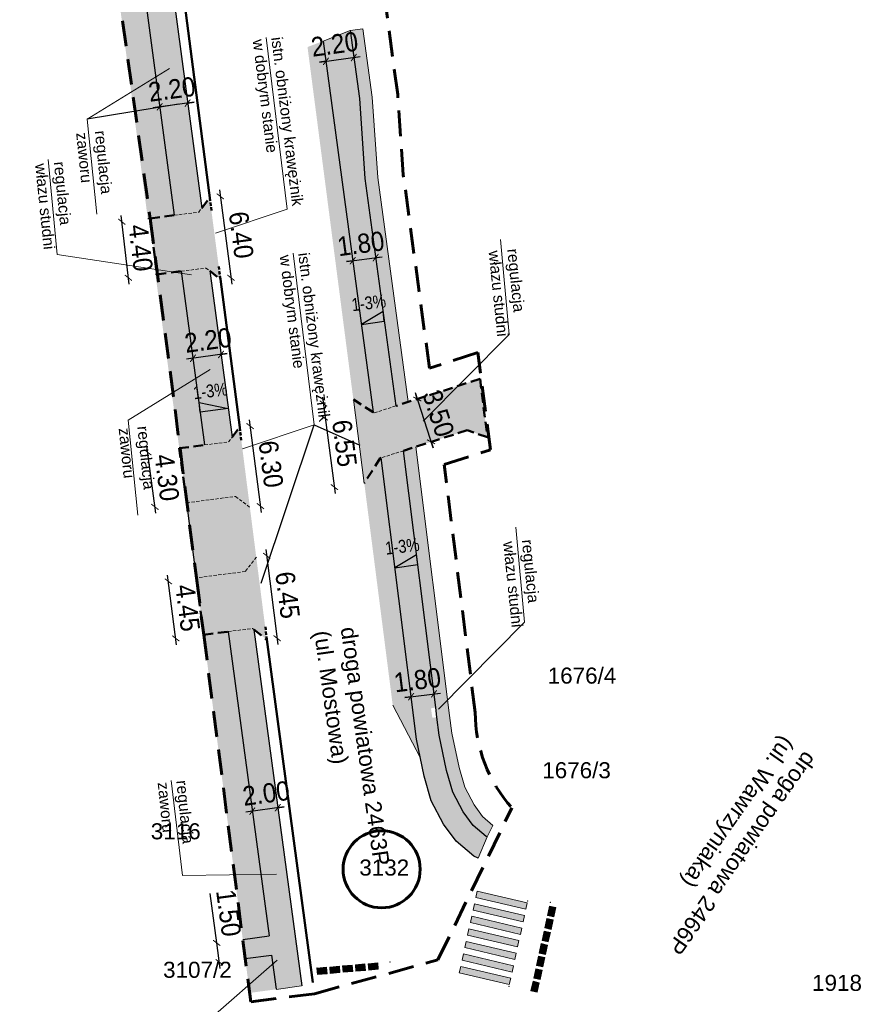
# Model space of a CAD drawing. Header units: metres. Extents: x 6420893 to 6543334, y 5684236 to 5790599.
# Tile 4 of 7: x 6421281 to 6421347, y 5790461 to 5790537. Entities that reach past the tile are written whole.
import ezdxf
from ezdxf.enums import TextEntityAlignment as Align

# ---------------------------------------------------------------- set-up
doc = ezdxf.new("R2010")
doc.units = ezdxf.units.M
doc.linetypes.add('AUDIT_I_160408143018-0', pattern=[3, 2, -1])
doc.linetypes.add('DASHED2', pattern=[0.375, 0.25, -0.125])
for name, color, linetype, lineweight in [('DR_działki_inwestycyjne', 1, 'Continuous', 60), ('DR_H_zieleń', 71, 'Continuous', 0), ('DR_H_zjazd', 151, 'Continuous', 0), ('DR_linia pomocnicza', 7, 'DASHED2', 15), ('DR_linia_rozgraniczająca', 1, 'AUDIT_I_160408143018-0', 60), ('DR_opisy_all', 7, 'Continuous', 18), ('DR_proj_kraweznik', 163, 'Continuous', 50), ('DR_proj_kraweznik_najazdowy', 217, 'DASHED2', 50), ('DR_proj_opornik', 6, 'DASHED2', 50), ('DR_wymiar', 155, 'Continuous', 13)]:
    doc.layers.add(name, color=color, linetype=linetype, lineweight=lineweight)
for name, color, linetype, lineweight, true_color in [('DR_H_chodnik', 7, 'Continuous', 0, 0xffecb3), ('DR_proj_obrzeże', 7, 'Continuous', 30, 0xf5b800), ('GESDZI_O', 7, 'Continuous', 18, 0x008000)]:
    doc.layers.add(name, color=color, linetype=linetype, lineweight=lineweight, true_color=true_color)
for name, color, linetype in [('DR_pochylenia poprzeczne', 7, 'Continuous'), ('gaPoziome', 7, 'Continuous'), ('zzz.gaHSDomyslna', 7, 'Continuous')]:
    doc.layers.add(name, color=color, linetype=linetype)
doc.styles.add('arial', font='arial.ttf', dxfattribs={"width": 0.9, "height": 1.5})
doc.styles.add('GEO-INFO', font='arial.ttf')
doc.styles.add('ISO25', font='iso9', dxfattribs={"height": 0.25})
doc.styles.get("Standard").update_dxf_attribs({"font": 'arial.ttf'})
doc.dimstyles.new('AS_AR00_500 2', dxfattribs={"dimtxt": 1, "dimasz": 0.5, "dimexe": 24, "dimexo": 0, "dimgap": 0, "dimtad": 0, "dimrnd": 0.05, "dimzin": 1, "dimdsep": 46, "dimtxsty": 'arial', "dimblk": 'ARCHTICK', "dimcen": 0, "dimdle": 0.5, "dimse1": 1, "dimse2": 1, "dimclrd": 256, "dimclre": 256, "dimclrt": 7, "dimazin": 0, "dimtfac": 1, "dimtmove": 0, "dimatfit": 3, "dimldrblk": 'ARCHTICK', "dimfxl": 1, "dimtvp": 0.8, "dimtolj": 1, "dimarcsym": 0})

# ---------------------------------------------------------------- blocks, each defined once
blk = doc.blocks.new('A$C8d263936')
at = {"layer": 'GESDZI_O', "linetype": 'Continuous', "lineweight": 0, "style": 'GEO-INFO'}
for s, p in [('1676/4', (6421325.26, 5790486.175, 10.8)), ('3116', (6421293.629, 5790474.057, 10.8)), ('3132', (6421309.864, 5790471.234, 10.8)), ('3107/2', (6421295.314, 5790463.277, 10.8)), ('1918', (6421345.115, 5790462.258, 10.8))]:
    blk.add_text(s, height=1.25, dxfattribs=at).set_placement(p, align=Align.MIDDLE_CENTER)
blk.add_text('1676/3', height=1.25, dxfattribs=at).set_placement((6421324.836, 5790478.834, 10.8), align=Align.MIDDLE)
blk = doc.blocks.new('gaHSPos')
at = {"color": 0, "linetype": 'Continuous', "lineweight": 0}
blk.add_point((0, 0), dxfattribs=at)
blk = doc.blocks.new('*U163')
at = {"layer": 'zzz.gaHSDomyslna'}
for points in [[(0, 0), (-0.107, -0.488), (3.786, -1.406), (3.894, -0.918), (0, 0)], [(-0.215, -0.977), (-0.322, -1.465), (3.571, -2.383), (3.679, -1.895), (-0.215, -0.977)], [(-0.43, -1.954), (-0.537, -2.442), (3.357, -3.36), (3.464, -2.872), (-0.43, -1.954)], [(-0.645, -2.931), (-0.752, -3.419), (3.142, -4.337), (3.249, -3.849), (-0.645, -2.931)], [(-0.859, -3.907), (-0.967, -4.396), (2.927, -5.314), (3.034, -4.825), (-0.859, -3.907)], [(-1.074, -4.884), (-1.182, -5.373), (2.712, -6.291), (2.82, -5.802), (-1.074, -4.884)], [(-1.289, -5.861), (-1.396, -6.35), (2.497, -7.268), (2.605, -6.779), (-1.289, -5.861)]]:
    blk.add_hatch(color=251, dxfattribs=at).paths.add_polyline_path(points)
at = {"layer": 'zzz.gaHSDomyslna', "color": 251, "linetype": 'Continuous', "lineweight": 0}
for points in [[(0, 0), (-0.107, -0.488), (3.786, -1.406), (3.894, -0.918), (0, 0)], [(-0.215, -0.977), (-0.322, -1.465), (3.571, -2.383), (3.679, -1.895), (-0.215, -0.977)], [(-0.43, -1.954), (-0.537, -2.442), (3.357, -3.36), (3.464, -2.872), (-0.43, -1.954)], [(-0.645, -2.931), (-0.752, -3.419), (3.142, -4.337), (3.249, -3.849), (-0.645, -2.931)], [(-0.859, -3.907), (-0.967, -4.396), (2.927, -5.314), (3.034, -4.825), (-0.859, -3.907)], [(-1.074, -4.884), (-1.182, -5.373), (2.712, -6.291), (2.82, -5.802), (-1.074, -4.884)], [(-1.289, -5.861), (-1.396, -6.35), (2.497, -7.268), (2.605, -6.779), (-1.289, -5.861)]]:
    blk.add_lwpolyline(points, close=True, dxfattribs=at)
at = {"layer": 'zzz.gaHSDomyslna', "color": 251}
for p in [(3.925, -0.774, 10.18), (2.466, -7.411, 10.18)]:
    blk.add_blockref('gaHSPos', p, dxfattribs=at)
blk = doc.blocks.new('zk.P-14')
at = {"linetype": 'Continuous', "lineweight": 0}
blk.add_hatch(color=0, dxfattribs=at).paths.add_polyline_path([(0.375, -0.5), (0.375, 0), (-0.375, 0), (-0.375, -0.5)])
at = {"color": 0, "linetype": 'Continuous', "lineweight": 0}
blk.add_lwpolyline([(-0.375, 0), (0.375, 0), (0.375, -0.5), (-0.375, -0.5), (-0.375, 0)], dxfattribs=at)
blk = doc.blocks.new('*U164')
at = {"layer": 'zzz.gaHSDomyslna', "color": 251, "rotation": 77.59189748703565}
for p in [(1.37, 6.226), (1.155, 5.249), (0.94, 4.273), (0.725, 3.296), (0.51, 2.32), (0.295, 1.343), (0.081, 0.366)]:
    blk.add_blockref('zk.P-14', p, dxfattribs=at)
at = {"layer": 'zzz.gaHSDomyslna', "color": 251}
for p in [(1.512, 6.87), (0, 0, 10.18)]:
    blk.add_blockref('gaHSPos', p, dxfattribs=at)
blk = doc.blocks.new('*U168')
at = {"layer": 'zzz.gaHSDomyslna', "color": 251}
for p, rotation in [((0.374, 0.032), 4.91966248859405), ((1.37, 0.118), 4.91966248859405), ((2.366, 0.204), 4.919662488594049), ((3.363, 0.289), 4.919662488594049), ((4.359, 0.375), 4.919662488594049)]:
    blk.add_blockref('zk.P-14', p, dxfattribs=dict(at, rotation=rotation))
for p in [(0, 0), (5.686, 0.489)]:
    blk.add_blockref('gaHSPos', p, dxfattribs=at)
blk = doc.blocks.new('_ArchTick')
at = {"color": 0, "linetype": 'ByBlock', "const_width": 0.15}
blk.add_lwpolyline([(-0.5, -0.5), (0.5, 0.5)], dxfattribs=at)
blk = doc.blocks.new('*D170')
at = {"layer": 'Defpoints', "color": 0}
for p in [(6421293.06, 5790493.503), (6421295.229, 5790493.784), (6421295.803, 5790489.35)]:
    blk.add_point(p, dxfattribs=at)
at = {"layer": 'DR_wymiar', "lineweight": -2}
blk.add_line((6421293.698, 5790488.573), (6421292.996, 5790493.999), dxfattribs=at)
at = {"layer": 'DR_wymiar', "linetype": 'ByBlock', "lineweight": -2, "xscale": 0.5, "yscale": 0.5, "zscale": 0.5}
for p, rotation in [((6421293.06, 5790493.503), 97.37197938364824), ((6421293.634, 5790489.069), 277.3719793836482)]:
    blk.add_blockref('_ArchTick', p, dxfattribs=dict(at, rotation=rotation))
at = {"layer": 'DR_wymiar', "color": 7, "insert": (6421294.557, 5790491.443), "char_height": 1.5, "attachment_point": 5, "rotation": 277.37198, "style": 'arial'}
blk.add_mtext('\\A1;4.45', dxfattribs=at)
blk = doc.blocks.new('*D171')
at = {"layer": 'Defpoints', "color": 0}
for p in [(6421291.453, 5790503.549), (6421293.935, 5790503.871), (6421294.485, 5790499.631)]:
    blk.add_point(p, dxfattribs=at)
at = {"layer": 'DR_wymiar', "lineweight": -2}
blk.add_line((6421292.068, 5790498.812), (6421291.389, 5790504.045), dxfattribs=at)
at = {"layer": 'DR_wymiar', "linetype": 'ByBlock', "lineweight": -2, "xscale": 0.5, "yscale": 0.5, "zscale": 0.5}
for p, rotation in [((6421291.453, 5790503.549), 97.39959465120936), ((6421292.004, 5790499.308), 277.3995946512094)]:
    blk.add_blockref('_ArchTick', p, dxfattribs=dict(at, rotation=rotation))
at = {"layer": 'DR_wymiar', "color": 7, "insert": (6421292.944, 5790501.587), "char_height": 1.5, "attachment_point": 5, "rotation": 277.39959, "style": 'arial'}
blk.add_mtext('\\A1;4.30', dxfattribs=at)
blk = doc.blocks.new('*D172')
at = {"layer": 'Defpoints', "color": 0}
for p in [(6421291.64, 5790521.76), (6421289.428, 5790521.501), (6421292.15, 5790517.4)]:
    blk.add_point(p, dxfattribs=at)
at = {"layer": 'DR_wymiar', "lineweight": -2}
blk.add_line((6421289.996, 5790516.645), (6421289.37, 5790521.998), dxfattribs=at)
at = {"layer": 'DR_wymiar', "linetype": 'ByBlock', "lineweight": -2, "xscale": 0.5, "yscale": 0.5, "zscale": 0.5}
for p, rotation in [((6421289.428, 5790521.501), 96.6717108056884), ((6421289.938, 5790517.141), 276.6717108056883)]:
    blk.add_blockref('_ArchTick', p, dxfattribs=dict(at, rotation=rotation))
at = {"layer": 'DR_wymiar', "color": 7, "insert": (6421290.9, 5790519.464), "char_height": 1.5, "attachment_point": 5, "rotation": 276.67171, "style": 'arial'}
blk.add_mtext('\\A1;4.40', dxfattribs=at)
blk = doc.blocks.new('*D176')
at = {"layer": 'Defpoints', "color": 0}
for p in [(6421301.573, 5790475.89), (6421299.59, 5790475.624), (6421299.59, 5790475.624)]:
    blk.add_point(p, dxfattribs=at)
at = {"layer": 'DR_wymiar', "lineweight": -2}
for p, q in [((6421302.068, 5790475.957), (6421299.095, 5790475.557)), ((6421301.573, 5790475.89), (6421302.068, 5790475.957)), ((6421299.59, 5790475.624), (6421299.095, 5790475.557))]:
    blk.add_line(p, q, dxfattribs=at)
at = {"layer": 'DR_wymiar', "linetype": 'ByBlock', "lineweight": -2, "xscale": 0.5, "yscale": 0.5, "zscale": 0.5}
for p, rotation in [((6421299.59, 5790475.624), 7.65499900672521), ((6421301.573, 5790475.89), 187.6549990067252)]:
    blk.add_blockref('_ArchTick', p, dxfattribs=dict(at, rotation=rotation))
at = {"layer": 'DR_wymiar', "color": 7, "insert": (6421300.666, 5790477.005), "char_height": 1.5, "attachment_point": 5, "rotation": 7.655, "style": 'arial'}
blk.add_mtext('\\A1;2.00', dxfattribs=at)
blk = doc.blocks.new('*D177')
at = {"layer": 'Defpoints', "color": 0}
for p in [(6421294.965, 5790510.906), (6421297.146, 5790511.2), (6421294.97, 5790510.875)]:
    blk.add_point(p, dxfattribs=at)
at = {"layer": 'DR_wymiar', "lineweight": -2}
for p, q in [((6421297.645, 5790511.236), (6421294.474, 5790510.808)), ((6421297.15, 5790511.169), (6421297.645, 5790511.236)), ((6421294.97, 5790510.875), (6421294.474, 5790510.808))]:
    blk.add_line(p, q, dxfattribs=at)
at = {"layer": 'DR_wymiar', "linetype": 'ByBlock', "lineweight": -2, "xscale": 0.5, "yscale": 0.5, "zscale": 0.5}
for p, rotation in [((6421294.97, 5790510.875), 7.67602522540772), ((6421297.15, 5790511.169), 187.6760252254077)]:
    blk.add_blockref('_ArchTick', p, dxfattribs=dict(at, rotation=rotation))
at = {"layer": 'DR_wymiar', "color": 7, "insert": (6421296.144, 5790512.27), "char_height": 1.5, "attachment_point": 5, "rotation": 7.67603, "style": 'arial'}
blk.add_mtext('\\A1;2.20', dxfattribs=at)
blk = doc.blocks.new('*D178')
at = {"layer": 'Defpoints', "color": 0}
for p in [(6421292.37, 5790530.499), (6421292.377, 5790530.446), (6421294.551, 5790530.791)]:
    blk.add_point(p, dxfattribs=at)
at = {"layer": 'DR_wymiar', "lineweight": -2}
for p, q in [((6421295.053, 5790530.804), (6421291.882, 5790530.38)), ((6421292.377, 5790530.446), (6421291.882, 5790530.38)), ((6421294.558, 5790530.738), (6421295.053, 5790530.804))]:
    blk.add_line(p, q, dxfattribs=at)
at = {"layer": 'DR_wymiar', "linetype": 'ByBlock', "lineweight": -2, "xscale": 0.5, "yscale": 0.5, "zscale": 0.5}
for p, rotation in [((6421294.558, 5790530.738), 187.6296131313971), ((6421292.377, 5790530.446), 7.629613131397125)]:
    blk.add_blockref('_ArchTick', p, dxfattribs=dict(at, rotation=rotation))
at = {"layer": 'DR_wymiar', "color": 7, "insert": (6421293.327, 5790531.809), "char_height": 1.5, "attachment_point": 5, "rotation": 7.62961, "style": 'arial'}
blk.add_mtext('\\A1;2.20', dxfattribs=at)
blk = doc.blocks.new('*D257')
at = {"layer": 'Defpoints', "color": 0}
for p in [(6421311.95, 5790484.53), (6421313.737, 5790484.754), (6421313.737, 5790484.754)]:
    blk.add_point(p, dxfattribs=at)
at = {"layer": 'DR_wymiar', "lineweight": -2}
for p, q in [((6421311.454, 5790484.468), (6421314.233, 5790484.816)), ((6421311.95, 5790484.53), (6421311.454, 5790484.468)), ((6421313.737, 5790484.754), (6421314.233, 5790484.816))]:
    blk.add_line(p, q, dxfattribs=at)
at = {"layer": 'DR_wymiar', "linetype": 'ByBlock', "lineweight": -2, "xscale": 0.5, "yscale": 0.5, "zscale": 0.5}
for p, rotation in [((6421311.95, 5790484.53), 7.138447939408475), ((6421313.737, 5790484.754), 187.1384479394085)]:
    blk.add_blockref('_ArchTick', p, dxfattribs=dict(at, rotation=rotation))
at = {"layer": 'DR_wymiar', "color": 7, "insert": (6421312.443, 5790485.827), "char_height": 1.5, "attachment_point": 5, "rotation": 7.13845, "style": 'arial'}
blk.add_mtext('\\A1;1.80', dxfattribs=at)
blk = doc.blocks.new('*D258')
at = {"layer": 'Defpoints', "color": 0}
for p in [(6421305.325, 5790533.99), (6421307.493, 5790534.283), (6421307.493, 5790534.283)]:
    blk.add_point(p, dxfattribs=at)
at = {"layer": 'DR_wymiar', "lineweight": -2}
for p, q in [((6421304.83, 5790533.923), (6421307.988, 5790534.35)), ((6421305.325, 5790533.99), (6421304.83, 5790533.923)), ((6421307.493, 5790534.283), (6421307.988, 5790534.35))]:
    blk.add_line(p, q, dxfattribs=at)
at = {"layer": 'DR_wymiar', "linetype": 'ByBlock', "lineweight": -2, "xscale": 0.5, "yscale": 0.5, "zscale": 0.5}
for p, rotation in [((6421305.325, 5790533.99), 7.697130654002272), ((6421307.493, 5790534.283), 187.6971306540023)]:
    blk.add_blockref('_ArchTick', p, dxfattribs=dict(at, rotation=rotation))
at = {"layer": 'DR_wymiar', "color": 7, "insert": (6421305.997, 5790535.317), "char_height": 1.5, "attachment_point": 5, "rotation": 7.69713, "style": 'arial'}
blk.add_mtext('\\A1;2.20', dxfattribs=at)
blk = doc.blocks.new('*D259')
at = {"layer": 'Defpoints', "color": 0}
for p in [(6421307.052, 5790521.117), (6421308.836, 5790521.358), (6421309.194, 5790518.708)]:
    blk.add_point(p, dxfattribs=at)
at = {"layer": 'DR_wymiar', "lineweight": -2}
for p, q in [((6421306.915, 5790518.4), (6421309.69, 5790518.775)), ((6421309.194, 5790518.708), (6421309.69, 5790518.775)), ((6421307.41, 5790518.467), (6421306.915, 5790518.4))]:
    blk.add_line(p, q, dxfattribs=at)
at = {"layer": 'DR_wymiar', "linetype": 'ByBlock', "lineweight": -2, "xscale": 0.5, "yscale": 0.5, "zscale": 0.5}
for p, rotation in [((6421307.41, 5790518.467), 7.697130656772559), ((6421309.194, 5790518.708), 187.6971306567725)]:
    blk.add_blockref('_ArchTick', p, dxfattribs=dict(at, rotation=rotation))
at = {"layer": 'DR_wymiar', "color": 7, "insert": (6421308.038, 5790519.788), "char_height": 1.5, "attachment_point": 5, "rotation": 7.69713, "style": 'arial'}
blk.add_mtext('\\A1;1.80', dxfattribs=at)
blk = doc.blocks.new('*D260')
at = {"layer": 'Defpoints', "color": 0}
for p in [(6421311.86, 5790507.516), (6421312.438, 5790507.702), (6421312.93, 5790504.184)]:
    blk.add_point(p, dxfattribs=at)
at = {"layer": 'DR_wymiar', "lineweight": -2}
for p, q in [((6421313.661, 5790503.893), (6421312.285, 5790508.178)), ((6421312.438, 5790507.702), (6421312.285, 5790508.178)), ((6421313.508, 5790504.369), (6421313.661, 5790503.893))]:
    blk.add_line(p, q, dxfattribs=at)
at = {"layer": 'DR_wymiar', "linetype": 'ByBlock', "lineweight": -2, "xscale": 0.5, "yscale": 0.5, "zscale": 0.5}
for p, rotation in [((6421312.438, 5790507.702), 287.8101263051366), ((6421313.508, 5790504.369), 107.8101263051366)]:
    blk.add_blockref('_ArchTick', p, dxfattribs=dict(at, rotation=rotation))
at = {"layer": 'DR_wymiar', "color": 7, "insert": (6421314.084, 5790506.585), "char_height": 1.5, "attachment_point": 5, "rotation": 287.81013, "style": 'arial'}
blk.add_mtext('\\A1;3.50', dxfattribs=at)
blk = doc.blocks.new('*D364')
at = {"layer": 'Defpoints', "color": 0}
for p in [(6421296.278, 5790523.371), (6421297.105, 5790517.035), (6421297.926, 5790517.142)]:
    blk.add_point(p, dxfattribs=at)
at = {"layer": 'DR_wymiar', "lineweight": -2}
blk.add_line((6421297.034, 5790523.974), (6421297.991, 5790516.647), dxfattribs=at)
at = {"layer": 'DR_wymiar', "linetype": 'ByBlock', "lineweight": -2, "xscale": 0.5, "yscale": 0.5, "zscale": 0.5}
for p, rotation in [((6421297.099, 5790523.478), 97.43833710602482), ((6421297.926, 5790517.142), 277.4383371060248)]:
    blk.add_blockref('_ArchTick', p, dxfattribs=dict(at, rotation=rotation))
at = {"layer": 'DR_wymiar', "color": 7, "insert": (6421298.728, 5790520.469), "char_height": 1.5, "attachment_point": 5, "rotation": 277.43834, "style": 'arial'}
blk.add_mtext('\\A1;6.40', dxfattribs=at)
blk = doc.blocks.new('*D365')
at = {"layer": 'Defpoints', "color": 0}
for p in [(6421298.607, 5790505.487), (6421299.413, 5790499.26), (6421300.228, 5790499.365)]:
    blk.add_point(p, dxfattribs=at)
at = {"layer": 'DR_wymiar', "lineweight": -2}
blk.add_line((6421299.357, 5790506.088), (6421300.292, 5790498.869), dxfattribs=at)
at = {"layer": 'DR_wymiar', "linetype": 'ByBlock', "lineweight": -2, "xscale": 0.5, "yscale": 0.5, "zscale": 0.5}
for p, rotation in [((6421299.422, 5790505.592), 97.37753102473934), ((6421300.228, 5790499.365), 277.3775310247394)]:
    blk.add_blockref('_ArchTick', p, dxfattribs=dict(at, rotation=rotation))
at = {"layer": 'DR_wymiar', "color": 7, "insert": (6421301.041, 5790502.636), "char_height": 1.5, "attachment_point": 5, "rotation": 277.37753, "style": 'arial'}
blk.add_mtext('\\A1;6.30', dxfattribs=at)
blk = doc.blocks.new('*D366')
at = {"layer": 'Defpoints', "color": 0}
for p in [(6421299.913, 5790495.398), (6421300.721, 5790488.98), (6421301.524, 5790489.081)]:
    blk.add_point(p, dxfattribs=at)
at = {"layer": 'DR_wymiar', "lineweight": -2}
blk.add_line((6421300.652, 5790495.995), (6421301.586, 5790488.585), dxfattribs=at)
at = {"layer": 'DR_wymiar', "linetype": 'ByBlock', "lineweight": -2, "xscale": 0.5, "yscale": 0.5, "zscale": 0.5}
for p, rotation in [((6421300.715, 5790495.499), 97.1813100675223), ((6421301.524, 5790489.081), 277.1813100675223)]:
    blk.add_blockref('_ArchTick', p, dxfattribs=dict(at, rotation=rotation))
at = {"layer": 'DR_wymiar', "color": 7, "insert": (6421302.335, 5790492.444), "char_height": 1.5, "attachment_point": 5, "rotation": 277.18131, "style": 'arial'}
blk.add_mtext('\\A1;6.45', dxfattribs=at)
blk = doc.blocks.new('*D367')
at = {"layer": 'Defpoints', "color": 0}
for p in [(6421307.46, 5790507.653), (6421308.309, 5790501.15), (6421305.979, 5790500.846)]:
    blk.add_point(p, dxfattribs=at)
at = {"layer": 'DR_wymiar', "lineweight": -2}
blk.add_line((6421305.066, 5790507.844), (6421306.043, 5790500.35), dxfattribs=at)
at = {"layer": 'DR_wymiar', "linetype": 'ByBlock', "lineweight": -2, "xscale": 0.5, "yscale": 0.5, "zscale": 0.5}
for p, rotation in [((6421305.13, 5790507.349), 97.43346476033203), ((6421305.979, 5790500.846), 277.433464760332)]:
    blk.add_blockref('_ArchTick', p, dxfattribs=dict(at, rotation=rotation))
at = {"layer": 'DR_wymiar', "color": 7, "insert": (6421306.77, 5790504.256), "char_height": 1.5, "attachment_point": 5, "rotation": 277.43346, "style": 'arial'}
blk.add_mtext('\\A1;6.55', dxfattribs=at)
blk = doc.blocks.new('*D394')
at = {"layer": 'Defpoints', "color": 0}
for p in [(6421296.819, 5790465.365), (6421298.852, 5790465.638), (6421299.051, 5790464.151)]:
    blk.add_point(p, dxfattribs=at)
at = {"layer": 'DR_wymiar', "lineweight": -2}
for p, q in [((6421296.819, 5790465.365), (6421296.303, 5790469.205)), ((6421297.086, 5790463.383), (6421296.819, 5790465.365))]:
    blk.add_line(p, q, dxfattribs=at)
at = {"layer": 'DR_wymiar', "linetype": 'ByBlock', "lineweight": -2, "xscale": 0.5, "yscale": 0.5, "zscale": 0.5}
for p, rotation in [((6421296.819, 5790465.365), 97.65499900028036), ((6421297.019, 5790463.878), 277.6549990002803)]:
    blk.add_blockref('_ArchTick', p, dxfattribs=dict(at, rotation=rotation))
at = {"layer": 'DR_wymiar', "color": 7, "insert": (6421297.743, 5790467.696), "char_height": 1.5, "attachment_point": 5, "rotation": 277.655, "style": 'arial'}
blk.add_mtext('\\A1;1.50', dxfattribs=at)

msp = doc.modelspace()

# ---------------------------------------------------------------- hatches: boundary and pattern name
at = {"layer": 'DR_H_chodnik', "true_color": 0xffecb3, "transparency": 33554687}
h = msp.add_hatch(color=41, dxfattribs=at)
h.paths.add_polyline_path([(6421303.42, 5790462.02), (6421303.418, 5790462.16), (6421299.709, 5790489.756), (6421299.596, 5790489.843), (6421297.712, 5790489.598), (6421301.454, 5790461.755)])
h.paths.add_polyline_path([(6421298.293, 5790500.123), (6421294.485, 5790499.631), (6421295.235, 5790493.785), (6421299.049, 5790494.278), (6421299.899, 5790495.381), (6421299.402, 5790499.268)])
h.paths.add_polyline_path([(6421296.273, 5790517.676), (6421295.985, 5790517.898), (6421294.057, 5790517.648), (6421295.88, 5790504.124), (6421297.744, 5790504.366), (6421298.019, 5790504.723)])
h.paths.add_polyline_path([(6421293.508, 5790522.003), (6421295.416, 5790522.25), (6421295.653, 5790522.559), (6421293.448, 5790539.023), (6421293.207, 5790539.209), (6421291.238, 5790538.953)])
h.paths.add_polyline_path([(6421290.526, 5790560.086), (6421288.517, 5790559.825), (6421290.702, 5790543.347), (6421292.66, 5790543.601), (6421292.854, 5790543.856), (6421290.721, 5790559.935)])
h.paths.add_polyline_path([(6421288.182, 5790580.366), (6421287.798, 5790580.661), (6421285.959, 5790580.422), (6421287.964, 5790564.179), (6421289.949, 5790564.437), (6421290.121, 5790564.661)])
h.paths.add_polyline_path([(6421301.095, 5790464.426), (6421300.996, 5790465.169), (6421300.896, 5790465.913), (6421298.852, 5790465.638), (6421299.042, 5790464.15)])
at = {"layer": 'DR_H_chodnik', "transparency": 33554687}
h = msp.add_hatch(color=256, dxfattribs=at)
h.paths.add_polyline_path([(6421313.605, 5790482.888), (6421313.964, 5790482.937), (6421314.141, 5790481.527), (6421314.72, 5790478.78), (6421315.198, 5790477.113), (6421316.01, 5790475.58), (6421316.787, 5790474.515), (6421317.79, 5790473.66), (6421317.877, 5790473.623), (6421317.165, 5790471.97), (6421316.828, 5790472.114), (6421315.458, 5790473.283), (6421314.48, 5790474.623), (6421313.52, 5790476.436), (6421312.972, 5790478.345), (6421312.364, 5790481.229), (6421311.7, 5790486.528), (6421313.486, 5790486.757), (6421313.871, 5790483.681), (6421313.502, 5790483.63)])
h.paths.add_polyline_path([(6421311.366, 5790503.681), (6421309.622, 5790503.121), (6421311.7, 5790486.528), (6421313.486, 5790486.757)])
h.paths.add_polyline_path([(6421310.755, 5790507.161), (6421308.363, 5790524.855), (6421307.924, 5790531.089), (6421307.209, 5790536.378), (6421305.1, 5790535.56), (6421309.004, 5790506.674), (6421309.083, 5790506.624)])
at = {"layer": 'DR_H_zieleń', "transparency": 33554687}
h = msp.add_hatch(color=256, dxfattribs=at)
h.paths.add_polyline_path([(6421283.794, 5790580.141), (6421285.851, 5790564.458), (6421285.922, 5790563.914), (6421287.964, 5790564.179), (6421285.959, 5790580.422)])
h.paths.add_polyline_path([(6421290.702, 5790543.347), (6421288.517, 5790559.825), (6421286.493, 5790559.562), (6421288.583, 5790543.621), (6421288.654, 5790543.081), (6421290.702, 5790543.347)])
h.paths.add_polyline_path([(6421291.443, 5790521.812), (6421291.454, 5790521.734), (6421291.64, 5790521.76), (6421293.508, 5790522.003), (6421291.238, 5790538.953), (6421289.23, 5790538.692)])
h.paths.add_polyline_path([(6421295.88, 5790504.124), (6421294.057, 5790517.648), (6421292.15, 5790517.4), (6421292.051, 5790517.386), (6421293.905, 5790503.868)])
h.paths.add_polyline_path([(6421300.896, 5790465.913), (6421297.712, 5790489.598), (6421295.803, 5790489.35), (6421297.89, 5790473.07), (6421298.848, 5790465.638)])
h.paths.add_polyline_path([(6421299.04, 5790464.15), (6421299.385, 5790461.476), (6421301.454, 5790461.755), (6421301.095, 5790464.426)])
h = msp.add_hatch(color=71, dxfattribs=at)
h.paths.add_polyline_path([(6421311.722, 5790507.472), (6421309.358, 5790524.957), (6421308.92, 5790531.191), (6421308.2, 5790536.512), (6421307.209, 5790536.378), (6421307.924, 5790531.089), (6421308.363, 5790524.855), (6421310.755, 5790507.161)])
h.paths.add_polyline_path([(6421311.366, 5790503.681), (6421313.871, 5790483.681), (6421313.964, 5790482.937), (6421314.141, 5790481.527), (6421314.72, 5790478.78), (6421315.198, 5790477.113), (6421316.01, 5790475.58), (6421316.787, 5790474.515), (6421317.79, 5790473.66), (6421317.877, 5790473.623), (6421318.329, 5790474.514), (6421317.526, 5790475.2), (6421316.86, 5790476.111), (6421316.131, 5790477.489), (6421315.691, 5790479.021), (6421315.128, 5790481.693), (6421314.956, 5790483.061), (6421312.335, 5790503.992)])
h = msp.add_hatch(color=71, dxfattribs=at)
h.paths.add_polyline_path([(6421307.46, 5790507.653), (6421309.004, 5790506.674), (6421305.1, 5790535.56), (6421303.89, 5790535.1)])
h.paths.add_polyline_path([(6421312.364, 5790481.229), (6421309.622, 5790503.121), (6421309.546, 5790503.096), (6421308.309, 5790501.15), (6421310.521, 5790483.885), (6421312.668, 5790479.787)])
at = {"layer": 'DR_H_zjazd', "transparency": 33554687}
h = msp.add_hatch(color=256, dxfattribs=at)
h.paths.add_polyline_path([(6421300.721, 5790488.98), (6421300.655, 5790489.475), (6421299.899, 5790495.381), (6421299.049, 5790494.278), (6421295.235, 5790493.785), (6421295.803, 5790489.35), (6421297.712, 5790489.598), (6421299.596, 5790489.843), (6421299.709, 5790489.756)])
h.paths.add_polyline_path([(6421297.744, 5790504.366), (6421295.88, 5790504.124), (6421293.905, 5790503.868), (6421294.47, 5790499.75), (6421294.485, 5790499.631), (6421298.293, 5790500.123), (6421299.402, 5790499.268), (6421298.607, 5790505.487), (6421298.019, 5790504.723)])
h.paths.add_polyline_path([(6421291.64, 5790521.76), (6421292.15, 5790517.4), (6421294.057, 5790517.648), (6421295.985, 5790517.898), (6421296.273, 5790517.676), (6421297.106, 5790517.035), (6421297.082, 5790517.215), (6421296.301, 5790523.164), (6421296.274, 5790523.366), (6421295.653, 5790522.559), (6421295.416, 5790522.25), (6421293.508, 5790522.003)])
h.paths.add_polyline_path([(6421289.23, 5790538.692), (6421291.238, 5790538.953), (6421293.207, 5790539.209), (6421293.448, 5790539.023), (6421294.327, 5790538.346), (6421294.276, 5790538.739), (6421293.524, 5790544.691), (6421293.519, 5790544.732), (6421292.854, 5790543.856), (6421292.66, 5790543.601), (6421290.702, 5790543.347), (6421288.654, 5790543.081), (6421289.23, 5790538.692)])
h.paths.add_polyline_path([(6421289.949, 5790564.437), (6421287.964, 5790564.179), (6421285.922, 5790563.914), (6421286.493, 5790559.562), (6421288.517, 5790559.825), (6421290.526, 5790560.086), (6421290.721, 5790559.935), (6421291.646, 5790559.223), (6421291.609, 5790559.512), (6421290.822, 5790565.46), (6421290.809, 5790565.557), (6421290.121, 5790564.661)])
h.paths.add_polyline_path([(6421283.794, 5790580.141), (6421285.959, 5790580.422), (6421287.798, 5790580.661), (6421288.182, 5790580.366), (6421288.92, 5790579.798), (6421287.271, 5790592.352), (6421286.407, 5790591.239), (6421282.402, 5790590.751), (6421282.927, 5790586.711), (6421283.794, 5790580.141)])
msp.add_hatch(color=256, dxfattribs=at).paths.add_polyline_path([(6421307.46, 5790507.653), (6421308.309, 5790501.15), (6421309.546, 5790503.096), (6421309.622, 5790503.121), (6421311.366, 5790503.681), (6421316.314, 5790505.271), (6421317.895, 5790504.728), (6421317.32, 5790509.27), (6421310.755, 5790507.161), (6421309.083, 5790506.624), (6421309.004, 5790506.674)])
at = {"layer": 'DR_pochylenia poprzeczne', "ltscale": 2.5}
for points in [[(6421309.862, 5790513.765), (6421309.769, 5790514.513), (6421308.08, 5790513.515)], [(6421295.543, 5790506.685), (6421295.444, 5790507.428), (6421297.717, 5790506.959)], [(6421312.477, 5790494.814), (6421312.384, 5790495.562), (6421310.694, 5790494.563)]]:
    msp.add_hatch(color=256, dxfattribs=at).paths.add_polyline_path(points)

# ---------------------------------------------------------------- linework, layer by layer
for points, elevation in [([(6421293.836, 5790530.64), (6421286.744, 5790529.479)], 10.14), ([(6421313.964, 5790482.937), (6421313.871, 5790483.681)], 10.18)]:
    msp.add_lwpolyline(points, dxfattribs=dict(elevation=elevation))
for points in [[(6421291.64, 5790521.76), (6421291.454, 5790521.734)], [(6421292.15, 5790517.4), (6421292.051, 5790517.386)], [(6421300.293, 5790493.368), (6421304.395, 5790505.695)], [(6421304.395, 5790505.695), (6421307.968, 5790504.12)]]:
    msp.add_lwpolyline(points)
at = {"layer": 'DR_działki_inwestycyjne'}
msp.add_circle((6421309.659, 5790471.102), 3, dxfattribs=at)
at = {"layer": 'DR_H_chodnik', "elevation": 10.18}
for points in [[(6421305.1, 5790535.56), (6421307.209, 5790536.378)], [(6421317.165, 5790471.97), (6421317.877, 5790473.623)], [(6421303.42, 5790462.02), (6421301.455, 5790461.754)]]:
    msp.add_lwpolyline(points, dxfattribs=at)
at = {"layer": 'DR_H_zieleń', "color": 71, "elevation": 10.18}
for points in [[(6421307.209, 5790536.378), (6421308.2, 5790536.512)], [(6421308.2, 5790536.512), (6421308.92, 5790531.191), (6421309.358, 5790524.957), (6421311.722, 5790507.472)], [(6421312.668, 5790479.787), (6421310.521, 5790483.885)]]:
    msp.add_lwpolyline(points, dxfattribs=at)
at = {"layer": 'DR_H_zieleń', "elevation": 10.18}
msp.add_lwpolyline([(6421317.877, 5790473.623), (6421318.329, 5790474.514), (6421317.526, 5790475.2), (6421316.86, 5790476.111), (6421316.131, 5790477.489), (6421315.691, 5790479.021), (6421315.128, 5790481.693), (6421314.956, 5790483.061), (6421312.335, 5790503.992)], dxfattribs=at)
at = {"layer": 'DR_H_zjazd'}
msp.add_lwpolyline([(6421307.46, 5790507.653), (6421308.309, 5790501.15)], dxfattribs=at)
at = {"layer": 'DR_linia pomocnicza'}
for points in [[(6421293.508, 5790522.003), (6421295.416, 5790522.25), (6421295.653, 5790522.559)], [(6421294.057, 5790517.648), (6421295.985, 5790517.898), (6421296.273, 5790517.676)], [(6421310.755, 5790507.161), (6421309.083, 5790506.624), (6421309.004, 5790506.674)], [(6421295.88, 5790504.124), (6421297.744, 5790504.366), (6421298.019, 5790504.723)], [(6421311.366, 5790503.681), (6421309.622, 5790503.121)], [(6421294.485, 5790499.631), (6421298.293, 5790500.123), (6421299.413, 5790499.26)], [(6421299.913, 5790495.398), (6421299.049, 5790494.278), (6421295.235, 5790493.785)], [(6421297.712, 5790489.598), (6421299.596, 5790489.843), (6421299.709, 5790489.756)]]:
    msp.add_lwpolyline(points, dxfattribs=at)
at = {"layer": 'DR_linia_rozgraniczająca'}
msp.add_lwpolyline([(6421297.335, 5790538.618), (6421289.459, 5790598.744), (6421281.479, 5790597.74), (6421282.403, 5790590.748), (6421283.781, 5790580.139), (6421285.89, 5790563.91), (6421288.65, 5790543.08), (6421291.64, 5790521.76), (6421293.963, 5790503.875), (6421295.235, 5790493.785), (6421295.81, 5790489.351), (6421299.474, 5790460.783), (6421304.42, 5790461.413), (6421314.036, 5790464.038), (6421319.804, 5790475.885, -0.182147), (6421316.941, 5790483.31), (6421314.526, 5790502.595), (6421318.143, 5790503.757), (6421317.145, 5790511.314), (6421313.384, 5790510.106), (6421311.349, 5790525.161), (6421310.91, 5790531.396), (6421309.715, 5790540.239)], format="xyb", dxfattribs=at)
at = {"layer": 'DR_opisy_all'}
for points, elevation in [([(6421296.72, 5790520.601), (6421302.298, 5790522.481), (6421300.672, 5790535.835)], 20.36), ([(6421293.147, 5790533.435), (6421286.744, 5790529.479), (6421287.496, 5790522.087)], 10.14), ([(6421294.865, 5790517.379), (6421284.39, 5790518.939), (6421283.708, 5790526.338)], -20.94), ([(6421298.817, 5790503.814), (6421304.395, 5790505.695), (6421302.769, 5790519.049)], 20.36), ([(6421296.321, 5790510.004), (6421289.918, 5790506.048), (6421290.67, 5790498.656)], 10.14), ([(6421301.531, 5790464.03), (6421295.886, 5790459.098), (6421296.638, 5790451.705)], 10.18)]:
    msp.add_lwpolyline(points, dxfattribs=dict(at, elevation=elevation))
for points in [[(6421312.892, 5790505.966), (6421319.6, 5790512.729), (6421318.918, 5790520.129)], [(6421314.078, 5790483.57), (6421320.786, 5790490.334), (6421320.104, 5790497.733)], [(6421301.484, 5790470.713), (6421294.155, 5790470.62), (6421293.277, 5790477.999)]]:
    msp.add_lwpolyline(points, dxfattribs=at)
at = {"layer": 'DR_pochylenia poprzeczne', "ltscale": 2.5, "elevation": 10.18}
for points in [[(6421309.862, 5790513.765), (6421309.769, 5790514.513), (6421308.08, 5790513.515)], [(6421295.543, 5790506.685), (6421295.444, 5790507.428), (6421297.717, 5790506.959)], [(6421312.477, 5790494.814), (6421312.384, 5790495.562), (6421310.694, 5790494.563)]]:
    msp.add_lwpolyline(points, close=True, dxfattribs=at)
at = {"layer": 'DR_proj_kraweznik'}
for points, elevation in [([(6421296.301, 5790523.164), (6421294.327, 5790538.346)], 10.18), ([(6421298.607, 5790505.487), (6421297.105, 5790517.035)], 10.18), ([(6421300.721, 5790488.98), (6421304.31, 5790462.28)], 10.218)]:
    msp.add_lwpolyline(points, dxfattribs=dict(at, elevation=elevation))
at = {"layer": 'DR_proj_kraweznik_najazdowy'}
for points in [[(6421296.278, 5790523.371), (6421296.412, 5790522.38)], [(6421297.105, 5790517.035), (6421296.974, 5790518.027)], [(6421298.607, 5790505.487), (6421298.732, 5790504.494)], [(6421300.721, 5790488.98), (6421300.61, 5790489.974)]]:
    msp.add_lwpolyline(points, dxfattribs=at)
at = {"layer": 'DR_proj_obrzeże'}
for points, elevation in [([(6421291.238, 5790538.953), (6421293.508, 5790522.003)], 10.18), ([(6421293.448, 5790539.023), (6421295.653, 5790522.559)], 10.18), ([(6421307.209, 5790536.378), (6421307.924, 5790531.089), (6421308.363, 5790524.855), (6421310.755, 5790507.161)], 10.18), ([(6421305.1, 5790535.56), (6421309.004, 5790506.674)], 10.18), ([(6421294.057, 5790517.648), (6421295.88, 5790504.124)], 10.18), ([(6421296.273, 5790517.676), (6421298.019, 5790504.723)], 10.18), ([(6421313.871, 5790483.681), (6421311.366, 5790503.681)], 10.18), ([(6421317.165, 5790471.97), (6421316.828, 5790472.114), (6421315.458, 5790473.283), (6421314.48, 5790474.623), (6421313.52, 5790476.436), (6421312.972, 5790478.345), (6421312.364, 5790481.229), (6421309.622, 5790503.121)], 10.18), ([(6421297.712, 5790489.598), (6421300.896, 5790465.913)], 10.218), ([(6421299.709, 5790489.756), (6421303.436, 5790462.025)], 10.218), ([(6421317.877, 5790473.623), (6421317.79, 5790473.66), (6421316.787, 5790474.515), (6421316.01, 5790475.58), (6421315.198, 5790477.113), (6421314.72, 5790478.78), (6421314.141, 5790481.527), (6421313.964, 5790482.937)], 10.18), ([(6421298.852, 5790465.638), (6421300.896, 5790465.913)], 10.18), ([(6421299.042, 5790464.15), (6421301.095, 5790464.426)], 10.18), ([(6421301.095, 5790464.426), (6421301.454, 5790461.758)], 10.218)]:
    msp.add_lwpolyline(points, dxfattribs=dict(at, elevation=elevation))
msp.add_lwpolyline([(6421295.235, 5790493.785), (6421294.485, 5790499.631)], dxfattribs=at)
at = {"layer": 'DR_proj_opornik', "ltscale": 3}
for points in [[(6421295.653, 5790522.559), (6421296.278, 5790523.371), (6421296.278, 5790523.371)], [(6421291.64, 5790521.76), (6421293.508, 5790522.003)], [(6421291.64, 5790521.76), (6421292.15, 5790517.4)], [(6421292.15, 5790517.4), (6421294.057, 5790517.648)], [(6421296.273, 5790517.676), (6421297.105, 5790517.035), (6421297.105, 5790517.035)], [(6421317.32, 5790509.27), (6421310.755, 5790507.161)], [(6421309.004, 5790506.674), (6421307.46, 5790507.653)], [(6421298.019, 5790504.723), (6421298.607, 5790505.487), (6421298.607, 5790505.487)], [(6421316.314, 5790505.271), (6421311.366, 5790503.681)], [(6421293.905, 5790503.868), (6421295.88, 5790504.124)], [(6421293.905, 5790503.868), (6421294.47, 5790499.75)], [(6421309.622, 5790503.121), (6421309.546, 5790503.096), (6421308.309, 5790501.15)], [(6421295.803, 5790489.35), (6421295.235, 5790493.785)], [(6421295.803, 5790489.35), (6421297.712, 5790489.598)], [(6421299.709, 5790489.756), (6421300.721, 5790488.98), (6421300.721, 5790488.98)]]:
    msp.add_lwpolyline(points, dxfattribs=at)
at = {"layer": 'DR_proj_opornik', "ltscale": 3, "elevation": 10.18}
for points in [[(6421317.32, 5790509.27), (6421317.895, 5790504.728)], [(6421317.895, 5790504.728), (6421316.314, 5790505.271)]]:
    msp.add_lwpolyline(points, dxfattribs=at)

# ---------------------------------------------------------------- block references
msp.add_blockref('A$C8d263936', (0, 0))
at = {"layer": 'gaPoziome'}
for name, p in [('*U163', (6421317.105, 5790469.394, 10.18)), ('*U164', (6421321.288, 5790461.647, 10.18)), ('*U168', (6421304.625, 5790463.406))]:
    msp.add_blockref(name, p, dxfattribs=at)

# ---------------------------------------------------------------- texts
at = {"layer": 'DR_opisy_all', "attachment_point": 7}
for s, insert, char_height, rotation in [('istn. obniżony krawężnik \\Pw dobrym stanie', (6421299.353, 5790535.614, 20.36), 0.875, 277.11745), ('regulacja \\Pzaworu', (6421285.86, 5790528.406, 10.14), 0.875, 275.80806), ('regulacja \\Pwłazu studni', (6421282.666, 5790525.993, -20.94), 0.875, 275.80806), ('regulacja \\Pwłazu studni', (6421317.972, 5790519.214), 0.875, 275.80806), ('istn. obniżony krawężnik \\Pw dobrym stanie', (6421301.45, 5790518.828, 20.36), 0.875, 277.11745), ('regulacja \\Pzaworu', (6421289.172, 5790505.41, 10.14), 0.875, 275.80806), ('regulacja \\Pwłazu studni', (6421319.106, 5790496.577), 0.875, 275.80806), ('droga powiatowa 2463P\\P(ul. Mostowa)', (6421304.026, 5790489.533), 1.25, 277.94834), ('droga powiatowa 2466P\\P(ul. Wawrzyniaka)', (6421340.566, 5790481.79, 20.38), 1.25, 235.07656), ('regulacja \\Pzaworu', (6421292.208, 5790477.837), 0.875, 275.80806)]:
    msp.add_mtext(s, dxfattribs=dict(at, insert=insert, char_height=char_height, rotation=rotation))
at = {"layer": 'DR_pochylenia poprzeczne', "ltscale": 2.5, "char_height": 1, "attachment_point": 3, "rotation": 7.03617, "style": 'ISO25'}
for insert in [(6421309.919, 5790515.849), (6421297.576, 5790508.993, 10.18), (6421312.533, 5790496.898)]:
    msp.add_mtext('{\\fArial Narrow|b0|i0|c238|p34;1-3%}', dxfattribs=dict(at, insert=insert))

# ---------------------------------------------------------------- dimensions: what is measured, and where the dimension line sits
at = {"layer": 'DR_wymiar'}
for base, p1, p2, angle, picture, middle in [((6421307.493, 5790534.283), (6421305.325, 5790533.99, 10.18), (6421307.493, 5790534.283, 10.18), 7.69713, '*D258', (6421306.161, 5790534.103)), ((6421292.377, 5790530.446), (6421294.551, 5790530.791, 10.18), (6421292.37, 5790530.499, 10.18), 187.62961, '*D178', (6421293.489, 5790530.595)), ((6421309.194, 5790518.708), (6421307.052, 5790521.117, 10.18), (6421308.836, 5790521.358, 10.18), 7.69713, '*D259', (6421308.202, 5790518.574)), ((6421294.97, 5790510.875), (6421297.146, 5790511.2, 10.18), (6421294.965, 5790510.906, 10.18), 187.67603, '*D177', (6421296.308, 5790511.055)), ((6421312.438, 5790507.702), (6421312.93, 5790504.184), (6421311.86, 5790507.516), 107.81013, '*D260', (6421312.917, 5790506.21)), ((6421313.737, 5790484.754), (6421311.95, 5790484.53, 10.18), (6421313.737, 5790484.754, 10.18), 7.13845, '*D257', (6421312.595, 5790484.611)), ((6421299.59, 5790475.624), (6421301.573, 5790475.89, 10.218), (6421299.59, 5790475.624, 10.218), 187.655, '*D176', (6421300.829, 5790475.791))]:
    dim = msp.add_linear_dim(base=base, p1=p1, p2=p2, angle=angle, dimstyle='AS_AR00_500 2', override={"dimtxsty": 'arial', "dimldrblk": 'ArchTick'}, dxfattribs=at)
    dim.commit()
    dim.dimension.update_dxf_attribs({"geometry": picture, "text_midpoint": middle, "dimtype": 161})
for p1, p2, distance, picture, middle in [((6421296.278, 5790523.371), (6421297.105, 5790517.035), 0.828, '*D364', (6421298.728, 5790520.469)), ((6421292.15, 5790517.4), (6421291.64, 5790521.76), 2.227, '*D172', (6421290.9, 5790519.464)), ((6421307.46, 5790507.653), (6421308.309, 5790501.15), -2.35, '*D367', (6421306.77, 5790504.256)), ((6421298.607, 5790505.487), (6421299.413, 5790499.26), 0.822, '*D365', (6421301.041, 5790502.636)), ((6421294.485, 5790499.631), (6421293.935, 5790503.871), 2.502, '*D171', (6421292.944, 5790501.587)), ((6421299.913, 5790495.398), (6421300.721, 5790488.98), 0.809, '*D366', (6421302.335, 5790492.444)), ((6421295.803, 5790489.35), (6421295.229, 5790493.784), 2.188, '*D170', (6421294.557, 5790491.443)), ((6421299.051, 5790464.151, 10.18), (6421298.852, 5790465.638, 10.18), 2.05, '*D394', (6421297.743, 5790467.696))]:
    dim = msp.add_aligned_dim(p1=p1, p2=p2, distance=distance, dimstyle='AS_AR00_500 2', override={"dimtxsty": 'arial', "dimldrblk": 'ArchTick'}, dxfattribs=at)
    dim.commit()
    dim.dimension.update_dxf_attribs({"geometry": picture, "text_midpoint": middle})

doc.saveas('drawing.dxf')
